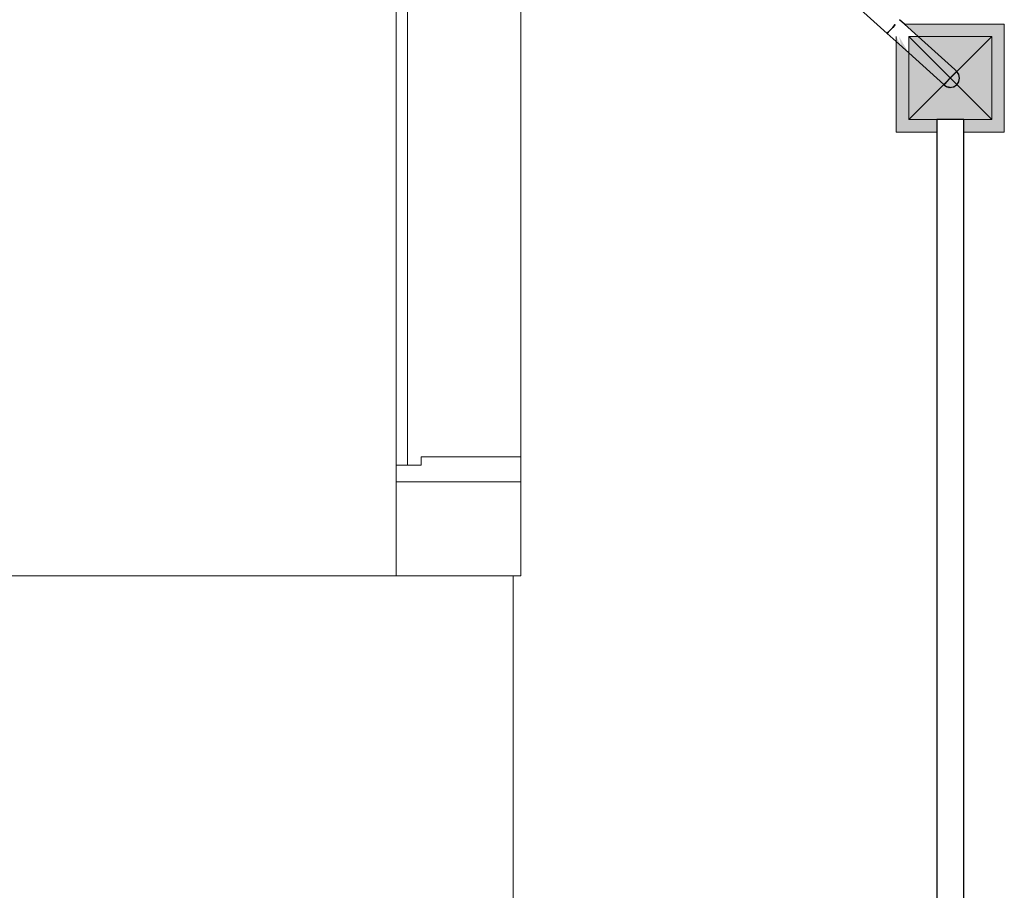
# Model space of a CAD drawing. Header units: millimetres. Extents: x 4480191 to 4481199, y -30324204 to -30323479.
# Tile 251 of 256: x 4480202.11 to 4480204.48, y -30323751.12 to -30323749.02. Entities that reach past the tile are written whole.
import ezdxf

# ---------------------------------------------------------------- set-up
doc = ezdxf.new("R2010")
doc.units = ezdxf.units.MM
for name, color, linetype, lineweight in [('Caixas de passagem', 134, 'Continuous', 5), ('Caixas de passagem - Hachuras', 174, 'Continuous', 5), ('EL-Caixa de passagem de fiação', 9, 'Continuous', 18), ('EL-Condutos ARC (Teto)', 150, 'Continuous', 25), ('EL-Condutos QD (Teto)', 32, 'Continuous', 25), ('IFC-Parede padrão-Contorno', 44, 'Continuous', 5), ('IFC-Porta-Contorno', 142, 'Continuous', 5), ('Nível 1', 2, 'Continuous', 60)]:
    doc.layers.add(name, color=color, linetype=linetype, lineweight=lineweight)

msp = doc.modelspace()

# ---------------------------------------------------------------- hatches: boundary and pattern name
at = {"layer": 'Caixas de passagem - Hachuras', "linetype": 'Continuous'}
for points in [[(4480204.2457, -30323749.0614), (4480204.3457, -30323749.1614), (4480204.4457, -30323749.0614)], [(4480204.2457, -30323749.0614), (4480204.2457, -30323749.2614), (4480204.3457, -30323749.1614)], [(4480204.4457, -30323749.0614), (4480204.3457, -30323749.1614), (4480204.4457, -30323749.2614)], [(4480204.3457, -30323749.1614), (4480204.2457, -30323749.2614), (4480204.4457, -30323749.2614)]]:
    msp.add_hatch(color=174, dxfattribs=at).paths.add_polyline_path(points)
at = {"layer": 'EL-Caixa de passagem de fiação', "linetype": 'Continuous'}
for points in [[(4480204.2352, -30323749.0314), (4480204.2684, -30323749.0614), (4480204.4457, -30323749.0614), (4480204.4457, -30323749.2614), (4480204.4478, -30323749.2827), (4480204.3786, -30323749.2614), (4480204.3786, -30323749.2914), (4480204.4757, -30323749.2914), (4480204.4757, -30323749.0314)], [(4480204.2272, -30323749.0842), (4480204.2157, -30323749.0614), (4480204.2157, -30323749.2914), (4480204.3135, -30323749.2914), (4480204.3135, -30323749.2614), (4480204.2457, -30323749.2614), (4480204.2457, -30323749.1008), (4480204.2222, -30323749.0614), (4480204.2445, -30323749.1633)], [(4480204.354, -30323749.2137), (4480204.3786, -30323749.1943), (4480204.3577, -30323749.1821), (4480204.3491, -30323749.1939), (4480204.3135, -30323749.1517), (4480204.3135, -30323749.1619), (4480204.307, -30323749.1418), (4480204.2711, -30323749.0868), (4480204.2457, -30323749.0614), (4480204.2457, -30323749.2614), (4480204.4457, -30323749.2614), (4480204.4457, -30323749.0614), (4480204.2684, -30323749.0614), (4480204.3349, -30323749.1214), (4480204.3542, -30323749.1407), (4480204.3631, -30323749.1363), (4480204.3617, -30323749.1769), (4480204.3798, -30323749.1955)], [(4480204.3786, -30323749.2614), (4480204.4478, -30323749.2827), (4480204.4457, -30323749.2614)]]:
    msp.add_hatch(color=254, dxfattribs=at).paths.add_polyline_path(points)

# ---------------------------------------------------------------- linework, layer by layer
at = {"layer": 'Caixas de passagem'}
for p, q in [((4480204.2457, -30323749.2614), (4480204.2457, -30323749.0614)), ((4480204.2457, -30323749.0614), (4480204.4457, -30323749.0614)), ((4480204.4457, -30323749.2614), (4480204.2457, -30323749.0614)), ((4480204.4457, -30323749.0614), (4480204.2457, -30323749.2614)), ((4480204.4457, -30323749.0614), (4480204.4457, -30323749.2614)), ((4480204.4457, -30323749.2614), (4480204.2457, -30323749.2614))]:
    msp.add_line(p, q, dxfattribs=at)
at = {"layer": 'EL-Caixa de passagem de fiação'}
for p, q in [((4480204.2457, -30323749.0314), (4480204.2352, -30323749.0314)), ((4480204.2783, -30323749.0314), (4480204.2457, -30323749.0314)), ((4480204.2853, -30323749.0314), (4480204.2783, -30323749.0314)), ((4480204.3422, -30323749.0314), (4480204.2853, -30323749.0314)), ((4480204.4457, -30323749.0314), (4480204.3422, -30323749.0314)), ((4480204.459, -30323749.0314), (4480204.4457, -30323749.0314)), ((4480204.4637, -30323749.0314), (4480204.459, -30323749.0314)), ((4480204.4671, -30323749.0314), (4480204.4637, -30323749.0314)), ((4480204.4757, -30323749.0314), (4480204.4671, -30323749.0314)), ((4480204.4757, -30323749.0614), (4480204.4757, -30323749.0314)), ((4480204.2157, -30323749.0614), (4480204.2157, -30323749.0738)), ((4480204.2457, -30323749.0614), (4480204.2457, -30323749.1008)), ((4480204.3001, -30323749.0614), (4480204.2684, -30323749.0614)), ((4480204.3053, -30323749.0614), (4480204.3001, -30323749.0614)), ((4480204.3482, -30323749.0614), (4480204.3053, -30323749.0614)), ((4480204.3879, -30323749.0614), (4480204.3482, -30323749.0614)), ((4480204.4365, -30323749.0614), (4480204.3879, -30323749.0614)), ((4480204.4389, -30323749.0614), (4480204.4365, -30323749.0614)), ((4480204.4457, -30323749.0614), (4480204.4389, -30323749.0614)), ((4480204.4457, -30323749.1209), (4480204.4457, -30323749.0614)), ((4480204.4757, -30323749.1008), (4480204.4757, -30323749.0614)), ((4480204.2157, -30323749.0738), (4480204.2157, -30323749.1421)), ((4480204.2457, -30323749.1008), (4480204.2457, -30323749.1194)), ((4480204.4757, -30323749.1116), (4480204.4757, -30323749.1008)), ((4480204.4757, -30323749.1407), (4480204.4757, -30323749.1116)), ((4480204.2457, -30323749.1194), (4480204.2457, -30323749.1519)), ((4480204.4457, -30323749.1289), (4480204.4457, -30323749.1209)), ((4480204.4457, -30323749.1407), (4480204.4457, -30323749.1289)), ((4480204.2157, -30323749.1421), (4480204.2157, -30323749.1574)), ((4480204.2157, -30323749.1574), (4480204.2157, -30323749.1821)), ((4480204.2457, -30323749.1519), (4480204.2457, -30323749.1635)), ((4480204.4457, -30323749.1729), (4480204.4457, -30323749.1407)), ((4480204.4757, -30323749.1697), (4480204.4757, -30323749.1407)), ((4480204.2157, -30323749.1821), (4480204.2157, -30323749.1971)), ((4480204.2457, -30323749.1635), (4480204.2457, -30323749.1821)), ((4480204.2457, -30323749.1821), (4480204.2457, -30323749.1939)), ((4480204.4457, -30323749.2017), (4480204.4457, -30323749.1729)), ((4480204.4757, -30323749.2218), (4480204.4757, -30323749.1697)), ((4480204.2157, -30323749.1971), (4480204.2157, -30323749.212)), ((4480204.2457, -30323749.1939), (4480204.2457, -30323749.2055)), ((4480204.2457, -30323749.2055), (4480204.2457, -30323749.2444)), ((4480204.4457, -30323749.2169), (4480204.4457, -30323749.2017)), ((4480204.2157, -30323749.212), (4480204.2157, -30323749.2614)), ((4480204.4457, -30323749.2215), (4480204.4457, -30323749.2169)), ((4480204.4457, -30323749.2614), (4480204.4457, -30323749.2215)), ((4480204.4757, -30323749.2267), (4480204.4757, -30323749.2218)), ((4480204.4757, -30323749.2487), (4480204.4757, -30323749.2267)), ((4480204.2457, -30323749.2444), (4480204.2457, -30323749.2547)), ((4480204.2457, -30323749.2547), (4480204.2457, -30323749.2614)), ((4480204.4757, -30323749.2614), (4480204.4757, -30323749.2487)), ((4480204.2157, -30323749.2614), (4480204.2157, -30323749.2617)), ((4480204.2157, -30323749.2617), (4480204.2157, -30323749.2748)), ((4480204.2157, -30323749.2748), (4480204.2157, -30323749.2914)), ((4480204.2457, -30323749.2614), (4480204.3001, -30323749.2614)), ((4480204.3001, -30323749.2614), (4480204.3053, -30323749.2614)), ((4480204.3053, -30323749.2614), (4480204.3135, -30323749.2614)), ((4480204.3135, -30323749.2614), (4480204.3786, -30323749.2614)), ((4480204.3786, -30323749.2614), (4480204.3852, -30323749.2614)), ((4480204.3852, -30323749.2614), (4480204.424, -30323749.2614)), ((4480204.424, -30323749.2614), (4480204.4457, -30323749.2614)), ((4480204.4757, -30323749.2914), (4480204.4757, -30323749.2614)), ((4480204.2157, -30323749.2914), (4480204.2457, -30323749.2914)), ((4480204.2457, -30323749.2914), (4480204.2784, -30323749.2914)), ((4480204.2784, -30323749.2914), (4480204.2852, -30323749.2914)), ((4480204.2852, -30323749.2914), (4480204.3135, -30323749.2914)), ((4480204.3786, -30323749.2914), (4480204.4457, -30323749.2914)), ((4480204.4457, -30323749.2914), (4480204.4573, -30323749.2914)), ((4480204.4573, -30323749.2914), (4480204.4673, -30323749.2914)), ((4480204.4673, -30323749.2914), (4480204.4757, -30323749.2914))]:
    msp.add_line(p, q, dxfattribs=at)
at = {"layer": 'EL-Condutos ARC (Teto)'}
for p, q in [((4480204.0653, -30323748.9378), (4480204.1939, -30323749.0537)), ((4480204.2011, -30323749.0458), (4480204.207, -30323749.0392)), ((4480204.207, -30323749.0392), (4480204.2011, -30323749.0457)), ((4480204.207, -30323749.0392), (4480204.2132, -30323749.0323)), ((4480204.2132, -30323749.0323), (4480204.207, -30323749.0392)), ((4480204.2352, -30323749.0314), (4480204.2236, -30323749.0208)), ((4480204.2684, -30323749.0614), (4480204.2352, -30323749.0314)), ((4480204.1939, -30323749.0537), (4480204.1964, -30323749.0509)), ((4480204.1964, -30323749.0509), (4480204.1939, -30323749.0537)), ((4480204.1939, -30323749.0537), (4480204.2157, -30323749.0734)), ((4480204.2011, -30323749.0457), (4480204.1964, -30323749.0509)), ((4480204.1964, -30323749.0509), (4480204.2011, -30323749.0458)), ((4480204.3562, -30323749.1407), (4480204.2684, -30323749.0614)), ((4480204.2157, -30323749.0734), (4480204.2457, -30323749.1005)), ((4480204.2457, -30323749.1005), (4480204.3297, -30323749.1764)), ((4480204.3441, -30323749.1631), (4480204.3503, -30323749.1562)), ((4480204.3503, -30323749.1562), (4480204.3557, -30323749.1502)), ((4480204.3557, -30323749.1502), (4480204.3594, -30323749.1462)), ((4480204.3607, -30323749.1447), (4480204.3562, -30323749.1407)), ((4480204.3606, -30323749.1449), (4480204.3607, -30323749.1447)), ((4480204.361, -30323749.1452), (4480204.3606, -30323749.1449)), ((4480204.3607, -30323749.1447), (4480204.3607, -30323749.1447)), ((4480204.361, -30323749.1452), (4480204.3607, -30323749.1448)), ((4480204.3615, -30323749.1455), (4480204.361, -30323749.1452)), ((4480204.3645, -30323749.15), (4480204.3615, -30323749.1455)), ((4480204.3664, -30323749.1528), (4480204.3645, -30323749.15)), ((4480204.3661, -30323749.1522), (4480204.3645, -30323749.15)), ((4480204.3681, -30323749.1614), (4480204.3664, -30323749.1528)), ((4480204.3664, -30323749.1699), (4480204.3681, -30323749.1614)), ((4480204.3276, -30323749.1745), (4480204.3297, -30323749.1765)), ((4480204.3297, -30323749.1764), (4480204.3297, -30323749.1765)), ((4480204.3297, -30323749.1764), (4480204.331, -30323749.1776)), ((4480204.3297, -30323749.1765), (4480204.3302, -30323749.1772)), ((4480204.3297, -30323749.1765), (4480204.331, -30323749.1776)), ((4480204.3302, -30323749.1772), (4480204.3316, -30323749.1782)), ((4480204.331, -30323749.1776), (4480204.3335, -30323749.1748)), ((4480204.3316, -30323749.1782), (4480204.3362, -30323749.1813)), ((4480204.3316, -30323749.1782), (4480204.3345, -30323749.1808)), ((4480204.3335, -30323749.1748), (4480204.3382, -30323749.1696)), ((4480204.3345, -30323749.1808), (4480204.3362, -30323749.1813)), ((4480204.3362, -30323749.1813), (4480204.3373, -30323749.1821)), ((4480204.3373, -30323749.1821), (4480204.3404, -30323749.1827)), ((4480204.3382, -30323749.1696), (4480204.3441, -30323749.1631)), ((4480204.3404, -30323749.1827), (4480204.3445, -30323749.1835)), ((4480204.3404, -30323749.1827), (4480204.3433, -30323749.1836)), ((4480204.3433, -30323749.1836), (4480204.3445, -30323749.1835)), ((4480204.3445, -30323749.1835), (4480204.3457, -30323749.1838)), ((4480204.3457, -30323749.1838), (4480204.3489, -30323749.1831)), ((4480204.3489, -30323749.1831), (4480204.3535, -30323749.1821)), ((4480204.3489, -30323749.1831), (4480204.3526, -30323749.1827)), ((4480204.3526, -30323749.1827), (4480204.3536, -30323749.1821)), ((4480204.3535, -30323749.1821), (4480204.3536, -30323749.1821)), ((4480204.3536, -30323749.1821), (4480204.3542, -30323749.1821)), ((4480204.3542, -30323749.1821), (4480204.358, -30323749.1795)), ((4480204.358, -30323749.1795), (4480204.361, -30323749.1775)), ((4480204.358, -30323749.1795), (4480204.3607, -30323749.178)), ((4480204.3607, -30323749.178), (4480204.361, -30323749.1775)), ((4480204.361, -30323749.1775), (4480204.3615, -30323749.1772)), ((4480204.3615, -30323749.1772), (4480204.3645, -30323749.1727)), ((4480204.3645, -30323749.1727), (4480204.3664, -30323749.1699)), ((4480204.3645, -30323749.1727), (4480204.3661, -30323749.1705))]:
    msp.add_line(p, q, dxfattribs=at)
at = {"layer": 'EL-Condutos QD (Teto)'}
for p, q in [((4480204.3135, -30323749.2614), (4480204.3135, -30323749.2914)), ((4480204.3191, -30323749.2614), (4480204.3135, -30323749.2614)), ((4480204.3292, -30323749.2614), (4480204.3191, -30323749.2614)), ((4480204.3422, -30323749.2614), (4480204.3292, -30323749.2614)), ((4480204.3558, -30323749.2614), (4480204.3422, -30323749.2614)), ((4480204.3677, -30323749.2614), (4480204.3558, -30323749.2614)), ((4480204.3757, -30323749.2614), (4480204.3677, -30323749.2614)), ((4480204.3786, -30323749.2614), (4480204.3757, -30323749.2614)), ((4480204.3786, -30323749.2914), (4480204.3786, -30323749.2614)), ((4480204.3135, -30323749.2914), (4480204.3135, -30323750.4666)), ((4480204.3786, -30323750.4666), (4480204.3786, -30323749.2914)), ((4480204.3135, -30323750.4666), (4480204.3135, -30323751.6955)), ((4480204.3786, -30323751.6955), (4480204.3786, -30323750.4666))]:
    msp.add_line(p, q, dxfattribs=at)
at = {"layer": 'IFC-Parede padrão-Contorno', "color": 8, "lineweight": 5}
for p, q in [((4480203.3116, -30323750.1332), (4480203.3116, -30323748.3332)), ((4480203.0116, -30323750.1332), (4480203.2945, -30323750.1332)), ((4480203.0116, -30323750.2723), (4480203.0116, -30323750.1332)), ((4480203.2945, -30323750.1332), (4480203.3116, -30323750.1332)), ((4480203.3116, -30323750.2723), (4480203.3116, -30323750.1332)), ((4480203.0116, -30323750.3595), (4480203.0116, -30323750.2723)), ((4480203.3116, -30323750.3595), (4480203.3116, -30323750.2723)), ((4480203.0116, -30323750.3595), (4480203.2001, -30323750.3595)), ((4480203.2001, -30323750.3595), (4480203.3116, -30323750.3595))]:
    msp.add_line(p, q, dxfattribs=at)
at = {"layer": 'IFC-Porta-Contorno', "color": 8, "lineweight": 5}
for p, q in [((4480203.0116, -30323750.0932), (4480203.0116, -30323748.4559)), ((4480203.0385, -30323750.0932), (4480203.0385, -30323748.4559)), ((4480203.0716, -30323750.0732), (4480203.082, -30323750.0732)), ((4480203.0716, -30323750.0923), (4480203.0716, -30323750.0732)), ((4480203.082, -30323750.0732), (4480203.3116, -30323750.0732)), ((4480203.3116, -30323750.0758), (4480203.3116, -30323750.0732)), ((4480203.3116, -30323750.1332), (4480203.3116, -30323750.0758)), ((4480203.0116, -30323750.0932), (4480203.0145, -30323750.0932)), ((4480203.0116, -30323750.1309), (4480203.0116, -30323750.0932)), ((4480203.0129, -30323750.0932), (4480203.0385, -30323750.0932)), ((4480203.0145, -30323750.0932), (4480203.0716, -30323750.0932)), ((4480203.0716, -30323750.0932), (4480203.0716, -30323750.0923)), ((4480203.0116, -30323750.1332), (4480203.0116, -30323750.1309))]:
    msp.add_line(p, q, dxfattribs=at)
at = {"layer": 'Nível 1', "color": 8, "lineweight": 5}
for p, q in [((4480203.2933, -30323750.3595), (4480193.7494, -30323750.3595)), ((4480203.2933, -30323751.3595), (4480203.2933, -30323750.3595))]:
    msp.add_line(p, q, dxfattribs=at)

doc.saveas('drawing.dxf')
